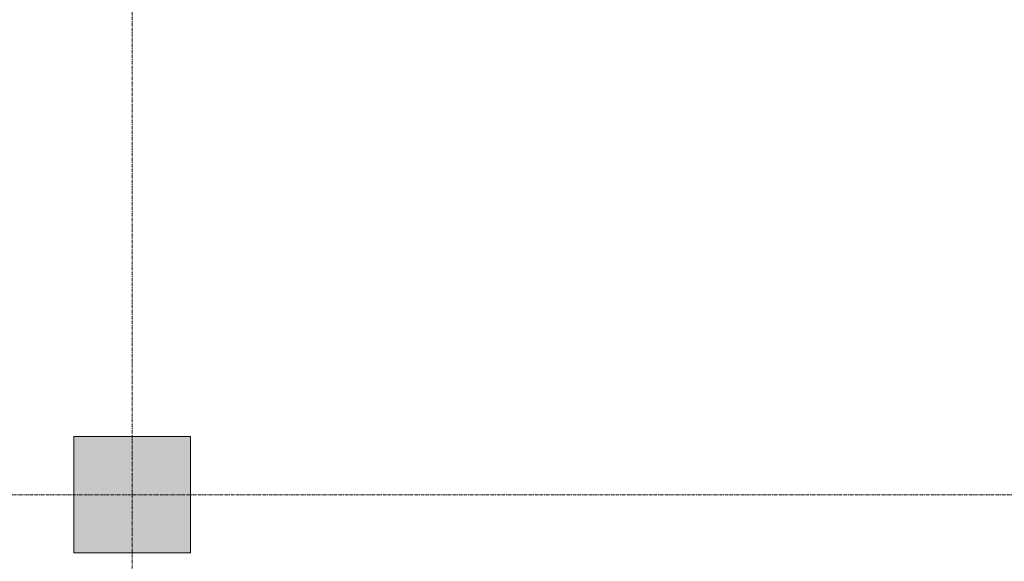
# Model space of a CAD drawing. Header units: millimetres. Extents: x -3388 to 301539, y -5590 to 54660.
# Tile 70 of 216: x 37365 to 41173, y 19542 to 21638. Entities that reach past the tile are written whole.
import ezdxf

# ---------------------------------------------------------------- set-up
doc = ezdxf.new("R2010")
doc.units = ezdxf.units.MM
doc.linetypes.add('stramienlijn', pattern=[21, 12, -3, 3, -3])
doc.layers.add('S-COLS', color=52, linetype='Continuous', lineweight=13)
doc.layers.add('S-GRID', color=1, linetype='Continuous', lineweight=9)

# ---------------------------------------------------------------- blocks, each defined once
blk = doc.blocks.new('Prefab_Betonkolom_Rechthoekig - Prefab kolom rechthoekig 450x450-1702227-4e verdieping - bouwdeel 3_ 4_ 5')
at = {"layer": 'S-COLS', "lineweight": 9}
blk.add_hatch(color=254, dxfattribs=at).paths.add_polyline_path([(225, -225), (225, 225), (-225, 225), (-225, -225)], flags=0)
at = {"layer": 'S-COLS', "color": 8, "lineweight": 9}
for p, q in [((225, 225), (-225, 225)), ((-225, 225), (-225, -225)), ((225, -225), (225, 225)), ((-225, -225), (225, -225))]:
    blk.add_line(p, q, dxfattribs=at)
blk = doc.blocks.new('stadhuis Zoetermeer_constructie_4_rvt-1-4e verdieping - bouwdeel 3_ 4_ 5')
at = {"lineweight": 9}
blk.add_blockref('Prefab_Betonkolom_Rechthoekig - Prefab kolom rechthoekig 450x450-1702227-4e verdieping - bouwdeel 3_ 4_ 5', (37800, 19800), dxfattribs=at)

msp = doc.modelspace()

# ---------------------------------------------------------------- linework, layer by layer
at = {"layer": 'S-GRID', "linetype": 'stramienlijn'}
for p, q in [((37800, 54659.8316), (37800, -4400)), ((130950, 19800), (-2788.087, 19800))]:
    msp.add_line(p, q, dxfattribs=at)

# ---------------------------------------------------------------- block references
at = {"lineweight": 5}
msp.add_blockref('stadhuis Zoetermeer_constructie_4_rvt-1-4e verdieping - bouwdeel 3_ 4_ 5', (0, 0), dxfattribs=at)

doc.saveas('drawing.dxf')
